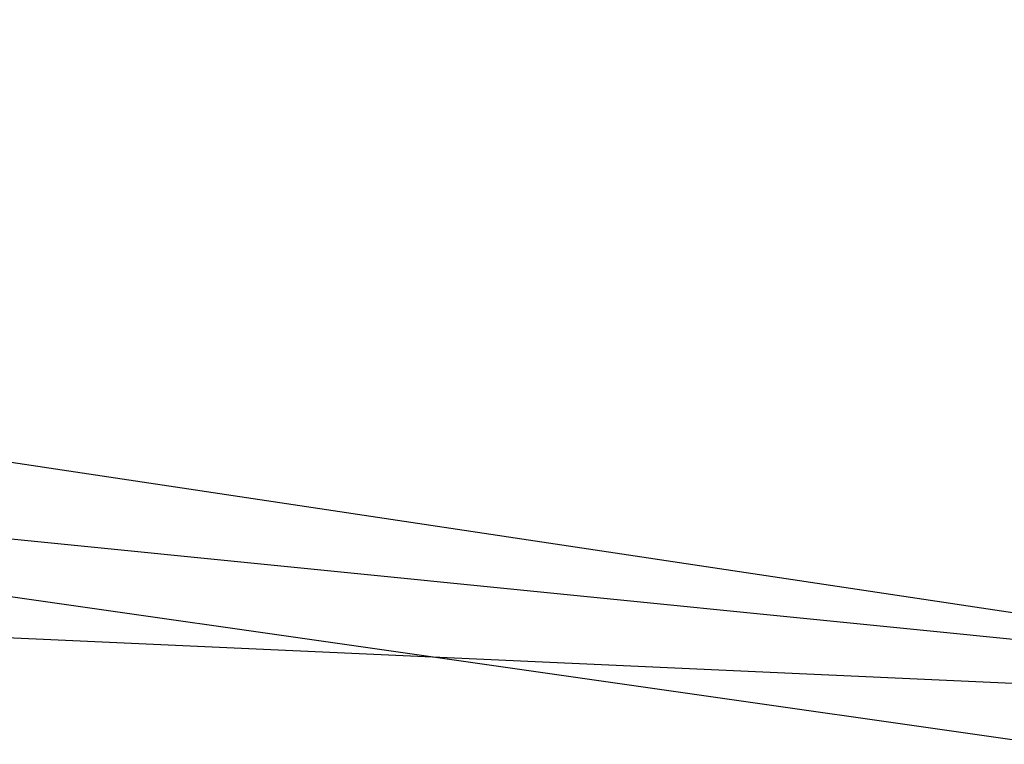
# Model space of a CAD drawing. Header units: feet. Extents: x -79 to 198, y -22 to 181.
# Tile 109 of 256: x 55.9789 to 56.0866, y 16.3895 to 16.4688. Entities that reach past the tile are written whole.
import ezdxf

# ---------------------------------------------------------------- set-up
doc = ezdxf.new("R2010")
doc.units = ezdxf.units.FT
doc.layers.add('A-LINEA', color=7, linetype='CONTINUOUS')

msp = doc.modelspace()

# ---------------------------------------------------------------- linework, layer by layer
at = {"layer": 'A-LINEA'}
for points in [[(56.24, 16.9644), (55.96, 16.9911), (55.8933, 16.4178), (56.1733, 16.3778), (56.24, 16.9644)], [(56.24, 16.9644), (55.96, 16.9911), (55.8933, 16.4178), (56.1733, 16.3778), (56.24, 16.9644)], [(55.96, 16.9911), (56.2533, 16.9644), (56.2, 16.3911), (55.9067, 16.4044), (55.96, 16.9911)], [(55.96, 16.9911), (56.2533, 16.9644), (56.2, 16.3911), (55.9067, 16.4044), (55.96, 16.9911)], [(56.24, 16.9511), (55.96, 16.9778), (55.9067, 16.4311), (56.1733, 16.3911), (56.24, 16.9511)], [(56.24, 16.9511), (55.96, 16.9778), (55.9067, 16.4311), (56.1733, 16.3911), (56.24, 16.9511)], [(55.96, 16.9778), (56.24, 16.9511), (56.1867, 16.3911), (55.92, 16.4178), (55.96, 16.9778)], [(55.96, 16.9778), (56.24, 16.9511), (56.1867, 16.3911), (55.92, 16.4178), (55.96, 16.9778)]]:
    msp.add_lwpolyline(points, dxfattribs=at)

doc.saveas('drawing.dxf')
